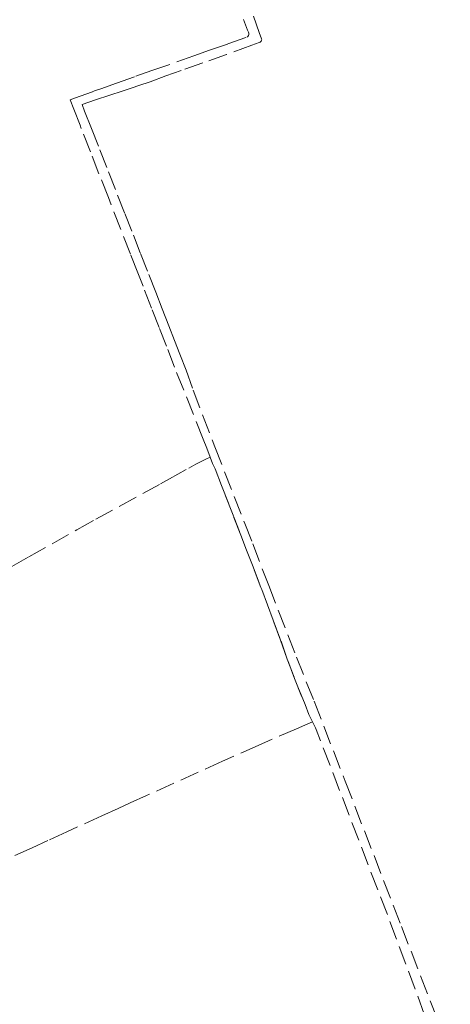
# Model space of a CAD drawing. Header units: metres. Extents: x 188526 to 197860, y 581431 to 587564.
# Tile 19 of 31: x 193845 to 194072, y 583677 to 584195. Entities that reach past the tile are written whole.
import ezdxf

# ---------------------------------------------------------------- set-up
doc = ezdxf.new("R2010")
doc.units = ezdxf.units.M
doc.linetypes.add('DASHEDX2', pattern=[14, 10, -4])
doc.layers.add('B-WA-KG-GRENS_KADASTRAAL-G', color=150, linetype='DASHEDX2', lineweight=18)

msp = doc.modelspace()

# ---------------------------------------------------------------- linework, layer by layer
at = {"layer": 'B-WA-KG-GRENS_KADASTRAAL-G'}
for points in [[(194062.75, 583658.6), (194038.44, 583724.04), (194001.05, 583821.5), (194000.63, 583822.32), (194000, 583823.62), (193999.12, 583825.44), (193997.23, 583829.32), (193995.18, 583834.64), (193989.7, 583848.3), (193985.88, 583858.39), (193982.35, 583868.47), (193978.43, 583878.86), (193975.52, 583886.96), (193972.51, 583894.99), (193972.06, 583896.16), (193967.59, 583907.9), (193966.93, 583909.71), (193964.5, 583915.8), (193961.48, 583923.67), (193957.09, 583934.98), (193951.26, 583949.85), (193947.95, 583958.59), (193947.12, 583960.3), (193946.59, 583961.34), (193945.42, 583964.63), (193943.68, 583969.47), (193941.72, 583974.11), (193931.46, 584000), (193926.66, 584012.02), (193922.42, 584023.02), (193918.57, 584032.83), (193914.52, 584043.12), (193910.1, 584054.6), (193907.34, 584061.57), (193903.49, 584071.43), (193891.87, 584101.22), (193886.93, 584113.77), (193882.41, 584125.35), (193877.66, 584137.54), (193876.99, 584139.26), (193873.66, 584147.83), (193871.76, 584152.74), (193874.02, 584153.59), (193883.71, 584157.02), (193885.18, 584157.56), (193887.87, 584158.51), (193896.19, 584161.41), (193906.23, 584165.05), (193914.67, 584168.03), (193927.78, 584172.61), (193936.73, 584175.74), (193944.99, 584178.71), (193954.65, 584182.05), (193964.59, 584185.56), (193964.94, 584185.74), (193965.2, 584186), (193965.55, 584186.43), (193965.71, 584186.89), (193965.72, 584187.37), (193965.67, 584187.68), (193965.46, 584188.34), (193965.05, 584189.38), (193962.9, 584194.95)], [(193968.05, 584196.66), (193971.18, 584188.04), (193972.37, 584184.8), (193972.47, 584184.39), (193972.4, 584184.11), (193972.24, 584183.81), (193972.07, 584183.51), (193971.9, 584183.27), (193971.72, 584183.09), (193971.59, 584182.99), (193971.11, 584182.78), (193967.21, 584181.34), (193954, 584176.58), (193941.5, 584172.11), (193930.14, 584168.1), (193922.05, 584165.23), (193913.79, 584162.2), (193907.81, 584160.14), (193904.36, 584159), (193899.11, 584157.21), (193892.59, 584155.06), (193885.16, 584152.6), (193878.09, 584150.13), (193879.38, 584146.67), (193882.95, 584137.65), (193887.41, 584126.37), (193891.93, 584114.71), (193896.74, 584102.59), (193900.51, 584092.89), (193905, 584081.51), (193908.77, 584071.8), (193913.09, 584060.77), (193916.73, 584051.47), (193920.19, 584042.75), (193923.62, 584033.8), (193926.7, 584026), (193929.44, 584018.8), (193932.67, 584010.46), (193936.45, 584000), (193947.77, 583970.08), (193963.57, 583929.81), (193967.7, 583919.08), (193976.1, 583897.26), (193990.67, 583859.56), (194000, 583836.27), (194016.27, 583794.23), (194045.83, 583717.87), (194071.51, 583651.55)], [(193828.98, 583900.25), (193850.04, 583912.3), (193875.3, 583926.43), (193885.36, 583932.04), (193919.2, 583950.65), (193924.05, 583953.35), (193934.08, 583958.98), (193937.87, 583961.04), (193943.1, 583963.57), (193945.42, 583964.63), (193946.59, 583961.34), (193947.12, 583960.3), (193947.95, 583958.59), (193951.26, 583949.85), (193957.09, 583934.98), (193961.48, 583923.67), (193964.5, 583915.8), (193966.93, 583909.71), (193967.59, 583907.9), (193972.06, 583896.16), (193972.51, 583894.99), (193975.52, 583886.96), (193978.43, 583878.86), (193982.35, 583868.47), (193985.88, 583858.39), (193989.7, 583848.3), (193995.18, 583834.64), (193997.23, 583829.32), (193999.12, 583825.44), (193996.73, 583824.34), (193990.8, 583821.82), (193970.54, 583813.08), (193951.8, 583804.76), (193911.97, 583786.7), (193903.41, 583782.78), (193897.05, 583779.85), (193888.46, 583775.93), (193870.05, 583767.65), (193860.13, 583762.96), (193851.84, 583759.26), (193808.84, 583740.09)]]:
    msp.add_lwpolyline(points, dxfattribs=at)

doc.saveas('drawing.dxf')
